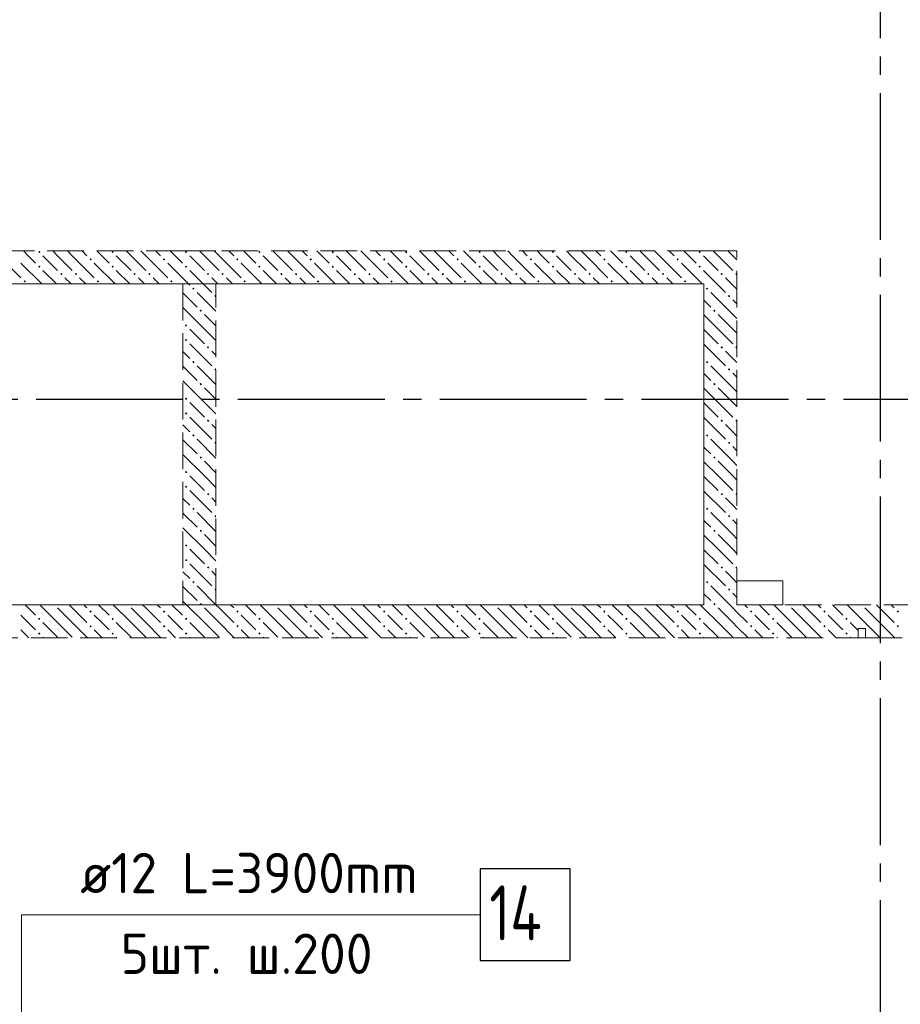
# Model space of a CAD drawing. Header units: millimetres. Extents: x 0 to 43617, y 0 to 59400.
# Tile 32 of 36: x 17134 to 21934, y 42952 to 48320. Entities that reach past the tile are written whole.
import ezdxf

# ---------------------------------------------------------------- set-up
doc = ezdxf.new("R2010")
doc.units = ezdxf.units.MM
doc.linetypes.add('______2', pattern=[270, 200, -70])
doc.linetypes.add('______5', pattern=[1100, 800, -100, 100, -100])
for name, color, linetype, lineweight in [('ДОП Верх по У', 7, 'Continuous', 25), ('Оси', 40, '______5', 18), ('Позиционная метка номер позиции', 7, 'Continuous', 13)]:
    doc.layers.add(name, color=color, linetype=linetype, lineweight=lineweight)
doc.layers.add('ЖБ Перекрытие верхний уровень', color=7, linetype='Continuous', lineweight=25, true_color=0xe0e0ff)
doc.layers.add('ЖБ Стена верхний уровень', color=7, linetype='Continuous', lineweight=25, true_color=0x006e00)
doc.styles.add('ISOCPEUR', font='txt')

msp = doc.modelspace()

# ---------------------------------------------------------------- hatches: boundary and pattern name
at = {"layer": 'ЖБ Стена верхний уровень', "linetype": 'Continuous', "lineweight": 18, "transparency": 33554687}
for points in [[(17234.5, 47053.1), (17240.9, 47059.6), (17247.4, 47053.1), (17240.9, 47046.6)], [(17634.5, 47053.1), (17640.9, 47059.6), (17647.4, 47053.1), (17640.9, 47046.6)], [(18034.5, 47053.1), (18040.9, 47059.6), (18047.4, 47053.1), (18040.9, 47046.6)], [(18434.5, 47053.1), (18440.9, 47059.6), (18447.4, 47053.1), (18440.9, 47046.6)], [(18834.5, 47053.1), (18840.9, 47059.6), (18847.4, 47053.1), (18840.9, 47046.6)], [(19234.5, 47053.1), (19240.9, 47059.6), (19247.4, 47053.1), (19240.9, 47046.6)], [(19634.5, 47053.1), (19640.9, 47059.6), (19647.4, 47053.1), (19640.9, 47046.6)], [(20034.5, 47053.1), (20040.9, 47059.6), (20047.4, 47053.1), (20040.9, 47046.6)], [(20434.5, 47053.1), (20440.9, 47059.6), (20447.4, 47053.1), (20440.9, 47046.6)], [(20834.5, 47053.1), (20840.9, 47059.6), (20847.4, 47053.1), (20840.9, 47046.6)], [(17234.5, 46973.1), (17240.9, 46979.6), (17247.4, 46973.1), (17240.9, 46966.6)], [(17514.5, 47013.1), (17521, 47019.6), (17527.5, 47013.1), (17521, 47006.6)], [(17634.5, 46973.1), (17640.9, 46979.6), (17647.4, 46973.1), (17640.9, 46966.6)], [(17914.5, 47013.1), (17921, 47019.6), (17927.5, 47013.1), (17921, 47006.6)], [(18034.5, 46973.1), (18040.9, 46979.6), (18047.4, 46973.1), (18040.9, 46966.6)], [(18314.5, 47013.1), (18321, 47019.6), (18327.5, 47013.1), (18321, 47006.6)], [(18434.5, 46973.1), (18440.9, 46979.6), (18447.4, 46973.1), (18440.9, 46966.6)], [(18714.5, 47013.1), (18721, 47019.6), (18727.4, 47013.1), (18721, 47006.6)], [(18834.5, 46973.1), (18840.9, 46979.6), (18847.4, 46973.1), (18840.9, 46966.6)], [(19114.5, 47013.1), (19121, 47019.6), (19127.4, 47013.1), (19121, 47006.6)], [(19234.5, 46973.1), (19240.9, 46979.6), (19247.4, 46973.1), (19240.9, 46966.6)], [(19514.5, 47013.1), (19521, 47019.6), (19527.4, 47013.1), (19521, 47006.6)], [(19634.5, 46973.1), (19640.9, 46979.6), (19647.4, 46973.1), (19640.9, 46966.6)], [(19914.5, 47013.1), (19921, 47019.6), (19927.4, 47013.1), (19921, 47006.6)], [(20034.5, 46973.1), (20040.9, 46979.6), (20047.4, 46973.1), (20040.9, 46966.6)], [(20314.5, 47013.1), (20321, 47019.6), (20327.4, 47013.1), (20321, 47006.6)], [(20434.5, 46973.1), (20440.9, 46979.6), (20447.4, 46973.1), (20440.9, 46966.6)], [(20714.5, 47013.1), (20721, 47019.6), (20727.4, 47013.1), (20721, 47006.6)], [(20834.5, 46973.1), (20840.9, 46979.6), (20847.4, 46973.1), (20840.9, 46966.6)], [(17354.4, 46933.1), (17360.9, 46939.6), (17367.4, 46933.1), (17360.9, 46926.6)], [(17434.5, 46933.1), (17440.9, 46939.6), (17447.4, 46933.1), (17440.9, 46926.6)], [(17754.4, 46933.1), (17760.9, 46939.6), (17767.4, 46933.1), (17760.9, 46926.6)], [(17834.5, 46933.1), (17840.9, 46939.6), (17847.4, 46933.1), (17840.9, 46926.6)], [(18154.4, 46933.1), (18160.9, 46939.6), (18167.4, 46933.1), (18160.9, 46926.6)], [(18234.5, 46933.1), (18240.9, 46939.6), (18247.4, 46933.1), (18240.9, 46926.6)], [(18554.4, 46933.1), (18560.9, 46939.6), (18567.4, 46933.1), (18560.9, 46926.6)], [(18634.5, 46933.1), (18640.9, 46939.6), (18647.4, 46933.1), (18640.9, 46926.6)], [(18954.4, 46933.1), (18960.9, 46939.6), (18967.4, 46933.1), (18960.9, 46926.6)], [(19034.5, 46933.1), (19040.9, 46939.6), (19047.4, 46933.1), (19040.9, 46926.6)], [(19354.4, 46933.1), (19360.9, 46939.6), (19367.4, 46933.1), (19360.9, 46926.6)], [(19434.5, 46933.1), (19440.9, 46939.6), (19447.4, 46933.1), (19440.9, 46926.6)], [(19754.4, 46933.1), (19760.9, 46939.6), (19767.4, 46933.1), (19760.9, 46926.6)], [(19834.5, 46933.1), (19840.9, 46939.6), (19847.4, 46933.1), (19840.9, 46926.6)], [(20154.4, 46933.1), (20160.9, 46939.6), (20167.4, 46933.1), (20160.9, 46926.6)], [(20234.5, 46933.1), (20240.9, 46939.6), (20247.4, 46933.1), (20240.9, 46926.6)], [(20554.4, 46933.1), (20560.9, 46939.6), (20567.4, 46933.1), (20560.9, 46926.6)], [(20634.5, 46933.1), (20640.9, 46939.6), (20647.4, 46933.1), (20640.9, 46926.6)], [(20954.4, 46933.1), (20960.9, 46939.6), (20967.4, 46933.1), (20960.9, 46926.6)], [(21034.5, 46933.1), (21040.9, 46939.6), (21044, 46936.6), (21044, 46929.7), (21040.9, 46926.6)], [(17154.4, 46893.1), (17160.9, 46899.6), (17167.4, 46893.1), (17160.9, 46886.6)], [(17554.4, 46893.1), (17560.9, 46899.6), (17567.4, 46893.1), (17560.9, 46886.6)], [(17954.4, 46893.1), (17960.9, 46899.6), (17967.4, 46893.1), (17960.9, 46886.6)], [(18354.4, 46893.1), (18360.9, 46899.6), (18367.4, 46893.1), (18360.9, 46886.6)], [(18754.4, 46893.1), (18760.9, 46899.6), (18767.4, 46893.1), (18760.9, 46886.6)], [(19154.4, 46893.1), (19160.9, 46899.6), (19167.4, 46893.1), (19160.9, 46886.6)], [(19554.4, 46893.1), (19560.9, 46899.6), (19567.4, 46893.1), (19560.9, 46886.6)], [(19954.4, 46893.1), (19960.9, 46899.6), (19967.4, 46893.1), (19960.9, 46886.6)], [(20354.4, 46893.1), (20360.9, 46899.6), (20367.4, 46893.1), (20360.9, 46886.6)], [(20754.4, 46893.1), (20760.9, 46899.6), (20767.4, 46893.1), (20760.9, 46886.6)], [(18074.5, 46853.1), (18081, 46859.6), (18087.5, 46853.1), (18081, 46846.6)], [(18194.5, 46813.1), (18201, 46819.6), (18204, 46816.6), (18204, 46809.7), (18201, 46806.6)], [(20874.5, 46853.1), (20881, 46859.6), (20887.5, 46853.1), (20881, 46846.6)], [(20994.5, 46813.1), (21001, 46819.6), (21007.5, 46813.1), (21001, 46806.6)], [(18114.5, 46733.1), (18121, 46739.6), (18127.5, 46733.1), (18121, 46726.6)], [(20914.5, 46733.1), (20921, 46739.6), (20927.4, 46733.1), (20921, 46726.6)], [(18034.5, 46653.1), (18040.9, 46659.6), (18047.4, 46653.1), (18040.9, 46646.6)], [(18034.5, 46573.1), (18040.9, 46579.6), (18047.4, 46573.1), (18040.9, 46566.6)], [(18154.4, 46533.1), (18160.9, 46539.6), (18167.4, 46533.1), (18160.9, 46526.6)], [(20954.4, 46533.1), (20960.9, 46539.6), (20967.4, 46533.1), (20960.9, 46526.6)], [(21034.5, 46533.1), (21040.9, 46539.6), (21044, 46536.6), (21044, 46529.7), (21040.9, 46526.6)], [(18074.5, 46453.1), (18081, 46459.6), (18087.5, 46453.1), (18081, 46446.6)], [(20874.5, 46453.1), (20881, 46459.6), (20887.5, 46453.1), (20881, 46446.6)], [(18194.5, 46413.1), (18201, 46419.6), (18204, 46416.6), (18204, 46409.7), (18201, 46406.6)], [(20994.5, 46413.1), (21001, 46419.6), (21007.5, 46413.1), (21001, 46406.6)], [(18114.5, 46333.1), (18121, 46339.6), (18127.5, 46333.1), (18121, 46326.6)], [(20914.5, 46333.1), (20921, 46339.6), (20927.4, 46333.1), (20921, 46326.6)], [(18034.5, 46253.1), (18040.9, 46259.6), (18047.4, 46253.1), (18040.9, 46246.6)], [(18034.5, 46173.1), (18040.9, 46179.6), (18047.4, 46173.1), (18040.9, 46166.6)], [(18154.4, 46133.1), (18160.9, 46139.6), (18167.4, 46133.1), (18160.9, 46126.6)], [(20954.4, 46133.1), (20960.9, 46139.6), (20967.4, 46133.1), (20960.9, 46126.6)], [(21034.5, 46133.1), (21040.9, 46139.6), (21044, 46136.6), (21044, 46129.7), (21040.9, 46126.6)], [(18074.5, 46053.1), (18081, 46059.6), (18087.5, 46053.1), (18081, 46046.6)], [(18194.5, 46013.1), (18201, 46019.6), (18204, 46016.6), (18204, 46009.7), (18201, 46006.6)], [(20874.5, 46053.1), (20881, 46059.6), (20887.5, 46053.1), (20881, 46046.6)], [(20994.5, 46013.1), (21001, 46019.6), (21007.5, 46013.1), (21001, 46006.6)], [(18114.5, 45933.1), (18121, 45939.6), (18127.5, 45933.1), (18121, 45926.6)], [(20914.5, 45933.1), (20921, 45939.6), (20927.4, 45933.1), (20921, 45926.6)], [(18034.5, 45853.1), (18040.9, 45859.6), (18047.4, 45853.1), (18040.9, 45846.6)], [(18034.5, 45773.1), (18040.9, 45779.6), (18047.4, 45773.1), (18040.9, 45766.6)], [(18154.4, 45733.1), (18160.9, 45739.6), (18167.4, 45733.1), (18160.9, 45726.6)], [(20954.4, 45733.1), (20960.9, 45739.6), (20967.4, 45733.1), (20960.9, 45726.6)], [(21034.5, 45733.1), (21040.9, 45739.6), (21044, 45736.6), (21044, 45729.7), (21040.9, 45726.6)], [(18074.5, 45653.1), (18081, 45659.6), (18087.5, 45653.1), (18081, 45646.6)], [(20874.5, 45653.1), (20881, 45659.6), (20887.5, 45653.1), (20881, 45646.6)], [(18194.5, 45613.1), (18201, 45619.6), (18204, 45616.6), (18204, 45609.7), (18201, 45606.6)], [(20994.5, 45613.1), (21001, 45619.6), (21007.5, 45613.1), (21001, 45606.6)], [(18114.5, 45533.1), (18121, 45539.6), (18127.5, 45533.1), (18121, 45526.6)], [(20914.5, 45533.1), (20921, 45539.6), (20927.4, 45533.1), (20921, 45526.6)], [(18034.5, 45453.1), (18040.9, 45459.6), (18047.4, 45453.1), (18040.9, 45446.6)], [(18034.5, 45373.1), (18040.9, 45379.6), (18047.4, 45373.1), (18040.9, 45366.6)], [(18154.4, 45333.1), (18160.9, 45339.6), (18167.4, 45333.1), (18160.9, 45326.6)], [(20954.4, 45333.1), (20960.9, 45339.6), (20967.4, 45333.1), (20960.9, 45326.6)], [(21034.5, 45333.1), (21040.9, 45339.6), (21044, 45336.6), (21044, 45329.7), (21040.9, 45326.6)], [(18074.5, 45253.1), (18081, 45259.6), (18087.5, 45253.1), (18081, 45246.6)], [(20874.5, 45253.1), (20881, 45259.6), (20887.5, 45253.1), (20881, 45246.6)], [(18194.5, 45213.1), (18201, 45219.6), (18204, 45216.6), (18204, 45209.7), (18201, 45206.6)], [(20994.5, 45213.1), (21001, 45219.6), (21007.5, 45213.1), (21001, 45206.6)], [(17324.3, 45130), (17321, 45126.6), (17317.6, 45130)], [(17514.5, 45093.1), (17521, 45099.6), (17527.5, 45093.1), (17521, 45086.6)], [(17724.3, 45130), (17721, 45126.6), (17717.6, 45130)], [(17914.5, 45093.1), (17921, 45099.6), (17927.5, 45093.1), (17921, 45086.6)], [(18114.5, 45133.1), (18121, 45139.6), (18127.5, 45133.1), (18124.3, 45130), (18117.6, 45130)], [(18124.3, 45130), (18121, 45126.6), (18117.6, 45130)], [(18314.5, 45093.1), (18321, 45099.6), (18327.5, 45093.1), (18321, 45086.6)], [(18524.3, 45130), (18521, 45126.6), (18517.6, 45130)], [(18714.5, 45093.1), (18721, 45099.6), (18727.4, 45093.1), (18721, 45086.6)], [(18924.3, 45130), (18921, 45126.6), (18917.6, 45130)], [(19114.5, 45093.1), (19121, 45099.6), (19127.4, 45093.1), (19121, 45086.6)], [(19324.3, 45130), (19321, 45126.6), (19317.6, 45130)], [(19514.5, 45093.1), (19521, 45099.6), (19527.4, 45093.1), (19521, 45086.6)], [(19724.3, 45130), (19721, 45126.6), (19717.6, 45130)], [(19914.5, 45093.1), (19921, 45099.6), (19927.4, 45093.1), (19921, 45086.6)], [(20124.3, 45130), (20121, 45126.6), (20117.6, 45130)], [(20314.5, 45093.1), (20321, 45099.6), (20327.4, 45093.1), (20321, 45086.6)], [(20524.3, 45130), (20521, 45126.6), (20517.6, 45130)], [(20714.5, 45093.1), (20721, 45099.6), (20727.4, 45093.1), (20721, 45086.6)], [(20914.5, 45133.1), (20921, 45139.6), (20927.4, 45133.1), (20921, 45126.6)], [(21114.5, 45093.1), (21121, 45099.6), (21127.4, 45093.1), (21121, 45086.6)], [(21324.3, 45130), (21321, 45126.6), (21317.6, 45130)], [(21514.5, 45093.1), (21521, 45099.6), (21527.4, 45093.1), (21521, 45086.6)], [(21724.3, 45130), (21721, 45126.6), (21717.6, 45130)], [(21914.5, 45093.1), (21921, 45099.6), (21927.4, 45093.1), (21921, 45086.6)], [(17234.5, 45053.1), (17240.9, 45059.6), (17247.4, 45053.1), (17240.9, 45046.6)], [(17634.5, 45053.1), (17640.9, 45059.6), (17647.4, 45053.1), (17640.9, 45046.6)], [(18034.5, 45053.1), (18040.9, 45059.6), (18047.4, 45053.1), (18040.9, 45046.6)], [(18434.5, 45053.1), (18440.9, 45059.6), (18447.4, 45053.1), (18440.9, 45046.6)], [(18834.5, 45053.1), (18840.9, 45059.6), (18847.4, 45053.1), (18840.9, 45046.6)], [(19234.5, 45053.1), (19240.9, 45059.6), (19247.4, 45053.1), (19240.9, 45046.6)], [(19634.5, 45053.1), (19640.9, 45059.6), (19647.4, 45053.1), (19640.9, 45046.6)], [(20034.5, 45053.1), (20040.9, 45059.6), (20047.4, 45053.1), (20040.9, 45046.6)], [(20434.5, 45053.1), (20440.9, 45059.6), (20447.4, 45053.1), (20440.9, 45046.6)], [(20834.5, 45053.1), (20840.9, 45059.6), (20847.4, 45053.1), (20840.9, 45046.6)], [(21234.5, 45053.1), (21240.9, 45059.6), (21247.4, 45053.1), (21240.9, 45046.6)], [(21634.5, 45053.1), (21640.9, 45059.6), (21647.4, 45053.1), (21640.9, 45046.6)], [(17514.5, 45013.1), (17521, 45019.6), (17527.5, 45013.1), (17521, 45006.6)], [(17914.5, 45013.1), (17921, 45019.6), (17927.5, 45013.1), (17921, 45006.6)], [(18314.5, 45013.1), (18321, 45019.6), (18327.5, 45013.1), (18321, 45006.6)], [(18714.5, 45013.1), (18721, 45019.6), (18727.4, 45013.1), (18721, 45006.6)], [(19114.5, 45013.1), (19121, 45019.6), (19127.4, 45013.1), (19121, 45006.6)], [(19514.5, 45013.1), (19521, 45019.6), (19527.4, 45013.1), (19521, 45006.6)], [(19914.5, 45013.1), (19921, 45019.6), (19927.4, 45013.1), (19921, 45006.6)], [(20314.5, 45013.1), (20321, 45019.6), (20327.4, 45013.1), (20321, 45006.6)], [(20714.5, 45013.1), (20721, 45019.6), (20727.4, 45013.1), (20721, 45006.6)], [(21114.5, 45013.1), (21121, 45019.6), (21127.4, 45013.1), (21121, 45006.6)], [(21514.5, 45013.1), (21521, 45019.6), (21527.4, 45013.1), (21521, 45006.6)], [(21914.5, 45013.1), (21921, 45019.6), (21927.4, 45013.1), (21921, 45006.6)], [(17234.5, 44973.1), (17240.9, 44979.6), (17247.4, 44973.1), (17240.9, 44966.6)], [(17634.5, 44973.1), (17640.9, 44979.6), (17647.4, 44973.1), (17640.9, 44966.6)], [(18034.5, 44973.1), (18040.9, 44979.6), (18047.4, 44973.1), (18040.9, 44966.6)], [(18434.5, 44973.1), (18440.9, 44979.6), (18447.4, 44973.1), (18440.9, 44966.6)], [(18834.5, 44973.1), (18840.9, 44979.6), (18847.4, 44973.1), (18840.9, 44966.6)], [(19234.5, 44973.1), (19240.9, 44979.6), (19247.4, 44973.1), (19240.9, 44966.6)], [(19634.5, 44973.1), (19640.9, 44979.6), (19647.4, 44973.1), (19640.9, 44966.6)], [(20034.5, 44973.1), (20040.9, 44979.6), (20047.4, 44973.1), (20040.9, 44966.6)], [(20434.5, 44973.1), (20440.9, 44979.6), (20447.4, 44973.1), (20440.9, 44966.6)], [(20834.5, 44973.1), (20840.9, 44979.6), (20847.4, 44973.1), (20840.9, 44966.6)], [(21234.5, 44973.1), (21240.9, 44979.6), (21247.4, 44973.1), (21240.9, 44966.6)], [(21634.5, 44973.1), (21640.9, 44979.6), (21647.4, 44973.1), (21640.9, 44966.6)]]:
    msp.add_hatch(color=7, dxfattribs=at).paths.add_polyline_path(points, flags=16)

# ---------------------------------------------------------------- linework, layer by layer
at = {"layer": 'ДОП Верх по У', "color": 7, "linetype": 'Continuous', "lineweight": 13, "transparency": 33554687}
msp.add_line((17444, 43440), (19530, 43440), dxfattribs=at)
at = {"layer": 'ДОП Верх по У', "color": 7, "linetype": 'Continuous', "lineweight": 25, "transparency": 33554687}
msp.add_lwpolyline([(19644, 43190), (20134, 43190), (20134, 43690), (19644, 43690), (19644, 43190)], dxfattribs=at)
at = {"layer": 'ЖБ Перекрытие верхний уровень', "color": 7, "linetype": 'Continuous', "lineweight": 18, "transparency": 33554687}
for p, q in [((20864, 46880), (16424, 46880)), ((20864, 45130), (20864, 46880)), ((21294, 45260), (21044, 45260)), ((21044, 45260), (21044, 45130)), ((21294, 45130), (21294, 45260)), ((16424, 45130), (20864, 45130)), ((21044, 45130), (21294, 45130)), ((21744, 45000), (21704, 45000)), ((21704, 45000), (21704, 44950)), ((21744, 44950), (21744, 45000)), ((21704, 44950), (21744, 44950))]:
    msp.add_line(p, q, dxfattribs=at)
at = {"layer": 'ЖБ Стена верхний уровень', "color": 251, "linetype": '______2', "lineweight": 13, "true_color": 0x656565, "transparency": 33554687}
for p, q in [((18024, 47060), (16424, 47060)), ((18204, 47060), (18024, 47060)), ((20864, 47060), (18204, 47060)), ((21044, 47060), (20864, 47060)), ((21044, 45130), (21044, 47060)), ((16424, 46880), (18024, 46880)), ((18024, 46880), (18024, 45130)), ((18204, 45130), (18204, 46880)), ((18204, 46880), (20864, 46880)), ((20864, 46880), (20864, 45130)), ((18024, 45130), (16424, 45130)), ((20864, 45130), (18204, 45130)), ((23664, 45130), (21044, 45130)), ((21744, 45000), (21704, 45000)), ((21704, 45000), (21704, 44950)), ((21744, 44950), (21744, 45000)), ((16924, 44950), (18024, 44950)), ((18024, 44950), (20864, 44950)), ((20864, 44950), (21044, 44950)), ((21044, 44950), (21704, 44950)), ((21744, 44950), (23664, 44950))]:
    msp.add_line(p, q, dxfattribs=at)
at = {"layer": 'ЖБ Стена верхний уровень', "color": 9, "linetype": 'Continuous', "lineweight": 18, "true_color": 0xc7c7c7, "transparency": 33554687}
for p, q in [((17021, 47033.1), (17140.9, 46913.1)), ((17181, 47033.1), (17154.1, 47060)), ((17221, 46993.1), (17181, 47033.1)), ((17260.9, 47033.1), (17340.9, 46953.1)), ((17340.9, 47033.1), (17314.1, 47060)), ((17340.9, 47033.1), (17421, 46953.1)), ((17394.1, 47060), (17421, 47033.1)), ((17421, 47033.1), (17540.9, 46913.1)), ((17474.1, 47060), (17501, 47033.1)), ((17581, 47033.1), (17554.1, 47060)), ((17621, 46993.1), (17581, 47033.1)), ((17660.9, 47033.1), (17740.9, 46953.1)), ((17740.9, 47033.1), (17714.1, 47060)), ((17740.9, 47033.1), (17821, 46953.1)), ((17794.1, 47060), (17821, 47033.1)), ((17821, 47033.1), (17940.9, 46913.1)), ((17874.1, 47060), (17901, 47033.1)), ((17981, 47033.1), (17954.1, 47060)), ((18021, 46993.1), (17981, 47033.1)), ((18060.9, 47033.1), (18140.9, 46953.1)), ((18140.9, 47033.1), (18114.1, 47060)), ((18140.9, 47033.1), (18204, 46970.1)), ((18194.1, 47060), (18204, 47050.1)), ((18204, 47050.1), (18221, 47033.1)), ((18221, 47033.1), (18340.9, 46913.1)), ((18274.1, 47060), (18301, 47033.1)), ((18381, 47033.1), (18354.1, 47060)), ((18421, 46993.1), (18381, 47033.1)), ((18460.9, 47033.1), (18540.9, 46953.1)), ((18540.9, 47033.1), (18514.1, 47060)), ((18540.9, 47033.1), (18621, 46953.1)), ((18594.1, 47060), (18621, 47033.1)), ((18621, 47033.1), (18740.9, 46913.1)), ((18674.1, 47060), (18701, 47033.1)), ((18781, 47033.1), (18754.1, 47060)), ((18821, 46993.1), (18781, 47033.1)), ((18860.9, 47033.1), (18940.9, 46953.1)), ((18940.9, 47033.1), (18914.1, 47060)), ((18940.9, 47033.1), (19021, 46953.1)), ((18994.1, 47060), (19021, 47033.1)), ((19021, 47033.1), (19140.9, 46913.1)), ((19074.1, 47060), (19101, 47033.1)), ((19181, 47033.1), (19154.1, 47060)), ((19221, 46993.1), (19181, 47033.1)), ((19260.9, 47033.1), (19340.9, 46953.1)), ((19340.9, 47033.1), (19314.1, 47060)), ((19340.9, 47033.1), (19421, 46953.1)), ((19394.1, 47060), (19421, 47033.1)), ((19421, 47033.1), (19540.9, 46913.1)), ((19474.1, 47060), (19501, 47033.1)), ((19581, 47033.1), (19554.1, 47060)), ((19621, 46993.1), (19581, 47033.1)), ((19660.9, 47033.1), (19740.9, 46953.1)), ((19740.9, 47033.1), (19714.1, 47060)), ((19740.9, 47033.1), (19821, 46953.1)), ((19794.1, 47060), (19821, 47033.1)), ((19821, 47033.1), (19940.9, 46913.1)), ((19874.1, 47060), (19901, 47033.1)), ((19981, 47033.1), (19954.1, 47060)), ((20021, 46993.1), (19981, 47033.1)), ((20060.9, 47033.1), (20140.9, 46953.1)), ((20140.9, 47033.1), (20114.1, 47060)), ((20140.9, 47033.1), (20221, 46953.1)), ((20194.1, 47060), (20221, 47033.1)), ((20221, 47033.1), (20340.9, 46913.1)), ((20274.1, 47060), (20301, 47033.1)), ((20381, 47033.1), (20354.1, 47060)), ((20421, 46993.1), (20381, 47033.1)), ((20460.9, 47033.1), (20540.9, 46953.1)), ((20540.9, 47033.1), (20514.1, 47060)), ((20540.9, 47033.1), (20621, 46953.1)), ((20594.1, 47060), (20621, 47033.1)), ((20621, 47033.1), (20740.9, 46913.1)), ((20674.1, 47060), (20701, 47033.1)), ((20781, 47033.1), (20754.1, 47060)), ((20821, 46993.1), (20781, 47033.1)), ((20860.9, 47033.1), (20864, 47030.1)), ((20864, 47030.1), (20940.9, 46953.1)), ((20940.9, 47033.1), (20914.1, 47060)), ((20940.9, 47033.1), (21021, 46953.1)), ((20994.1, 47060), (21021, 47033.1)), ((21021, 47033.1), (21044, 47010.1)), ((17140.9, 46993.1), (17254.1, 46880)), ((17540.9, 46993.1), (17654.1, 46880)), ((17940.9, 46993.1), (18024, 46910.1)), ((18340.9, 46993.1), (18454.1, 46880)), ((18740.9, 46993.1), (18854.1, 46880)), ((19140.9, 46993.1), (19254.1, 46880)), ((19540.9, 46993.1), (19654.1, 46880)), ((19940.9, 46993.1), (20054.1, 46880)), ((20340.9, 46993.1), (20454.1, 46880)), ((20740.9, 46993.1), (20854.1, 46880)), ((17260.9, 46953.1), (17334.1, 46880)), ((17660.9, 46953.1), (17734.1, 46880)), ((18060.9, 46953.1), (18181, 46833.1)), ((18204, 46970.1), (18221, 46953.1)), ((18460.9, 46953.1), (18534.1, 46880)), ((18860.9, 46953.1), (18934.1, 46880)), ((19260.9, 46953.1), (19334.1, 46880)), ((19660.9, 46953.1), (19734.1, 46880)), ((20060.9, 46953.1), (20134.1, 46880)), ((20460.9, 46953.1), (20534.1, 46880)), ((20860.9, 46953.1), (20864, 46950.1)), ((20864, 46950.1), (20981, 46833.1)), ((17414.1, 46880), (17381, 46913.1)), ((17460.9, 46913.1), (17494.1, 46880)), ((17814.1, 46880), (17781, 46913.1)), ((17860.9, 46913.1), (17894.1, 46880)), ((18024, 46910.1), (18060.9, 46873.1)), ((18204, 46890.1), (18181, 46913.1)), ((18214.1, 46880), (18204, 46890.1)), ((18260.9, 46913.1), (18294.1, 46880)), ((18614.1, 46880), (18581, 46913.1)), ((18660.9, 46913.1), (18694.1, 46880)), ((19014.1, 46880), (18981, 46913.1)), ((19060.9, 46913.1), (19094.1, 46880)), ((19414.1, 46880), (19381, 46913.1)), ((19460.9, 46913.1), (19494.1, 46880)), ((19814.1, 46880), (19781, 46913.1)), ((19860.9, 46913.1), (19894.1, 46880)), ((20214.1, 46880), (20181, 46913.1)), ((20260.9, 46913.1), (20294.1, 46880)), ((20614.1, 46880), (20581, 46913.1)), ((20660.9, 46913.1), (20694.1, 46880)), ((21021, 46873.1), (20981, 46913.1)), ((21044, 46850.1), (21021, 46873.1)), ((18024, 46830.1), (18101, 46753.1)), ((18204, 46730.1), (18101, 46833.1)), ((21021, 46713.1), (20901, 46833.1)), ((20864, 46790.1), (20901, 46753.1)), ((21021, 46793.1), (21044, 46770.1)), ((18140.9, 46633.1), (18024, 46750.1)), ((18140.9, 46713.1), (18204, 46650.1)), ((20940.9, 46633.1), (20864, 46710.1)), ((20940.9, 46713.1), (21021, 46633.1)), ((21021, 46713.1), (21044, 46690.1)), ((18060.9, 46633.1), (18140.9, 46553.1)), ((18140.9, 46633.1), (18204, 46570.1)), ((20864, 46630.1), (20940.9, 46553.1)), ((20940.9, 46633.1), (21021, 46553.1)), ((21021, 46633.1), (21044, 46610.1)), ((18060.9, 46553.1), (18181, 46433.1)), ((20864, 46550.1), (20981, 46433.1)), ((18024, 46510.1), (18060.9, 46473.1)), ((18204, 46490.1), (18181, 46513.1)), ((21021, 46473.1), (20981, 46513.1)), ((21044, 46450.1), (21021, 46473.1)), ((18024, 46430.1), (18101, 46353.1)), ((18204, 46330.1), (18101, 46433.1)), ((20864, 46390.1), (20901, 46353.1)), ((21021, 46313.1), (20901, 46433.1)), ((21021, 46393.1), (21044, 46370.1)), ((18140.9, 46233.1), (18024, 46350.1)), ((18140.9, 46313.1), (18204, 46250.1)), ((20940.9, 46233.1), (20864, 46310.1)), ((20940.9, 46313.1), (21021, 46233.1)), ((21021, 46313.1), (21044, 46290.1)), ((18060.9, 46233.1), (18140.9, 46153.1)), ((18140.9, 46233.1), (18204, 46170.1)), ((20864, 46230.1), (20940.9, 46153.1)), ((20940.9, 46233.1), (21021, 46153.1)), ((21021, 46233.1), (21044, 46210.1)), ((18060.9, 46153.1), (18181, 46033.1)), ((20864, 46150.1), (20981, 46033.1)), ((18024, 46110.1), (18060.9, 46073.1)), ((18204, 46090.1), (18181, 46113.1)), ((21021, 46073.1), (20981, 46113.1)), ((21044, 46050.1), (21021, 46073.1)), ((18024, 46030.1), (18101, 45953.1)), ((18204, 45930.1), (18101, 46033.1)), ((21021, 45913.1), (20901, 46033.1)), ((20864, 45990.1), (20901, 45953.1)), ((21021, 45993.1), (21044, 45970.1)), ((18140.9, 45833.1), (18024, 45950.1)), ((18140.9, 45913.1), (18204, 45850.1)), ((20940.9, 45833.1), (20864, 45910.1)), ((20940.9, 45913.1), (21021, 45833.1)), ((21021, 45913.1), (21044, 45890.1)), ((18060.9, 45833.1), (18140.9, 45753.1)), ((18140.9, 45833.1), (18204, 45770.1)), ((20864, 45830.1), (20940.9, 45753.1)), ((20940.9, 45833.1), (21021, 45753.1)), ((21021, 45833.1), (21044, 45810.1)), ((18060.9, 45753.1), (18181, 45633.1)), ((20864, 45750.1), (20981, 45633.1)), ((18024, 45710.1), (18060.9, 45673.1)), ((18204, 45690.1), (18181, 45713.1)), ((21021, 45673.1), (20981, 45713.1)), ((18204, 45530.1), (18101, 45633.1)), ((21021, 45513.1), (20901, 45633.1)), ((21044, 45650.1), (21021, 45673.1)), ((18024, 45630.1), (18101, 45553.1)), ((20864, 45590.1), (20901, 45553.1)), ((21021, 45593.1), (21044, 45570.1)), ((18140.9, 45433.1), (18024, 45550.1)), ((18140.9, 45513.1), (18204, 45450.1)), ((20940.9, 45433.1), (20864, 45510.1)), ((20940.9, 45513.1), (21021, 45433.1)), ((21021, 45513.1), (21044, 45490.1)), ((18060.9, 45433.1), (18140.9, 45353.1)), ((18140.9, 45433.1), (18204, 45370.1)), ((20864, 45430.1), (20940.9, 45353.1)), ((20940.9, 45433.1), (21021, 45353.1)), ((21021, 45433.1), (21044, 45410.1)), ((18024, 45310.1), (18060.9, 45273.1)), ((18060.9, 45353.1), (18181, 45233.1)), ((18204, 45290.1), (18181, 45313.1)), ((20864, 45350.1), (20981, 45233.1)), ((21021, 45273.1), (20981, 45313.1)), ((21044, 45250.1), (21021, 45273.1)), ((18024, 45230.1), (18101, 45153.1)), ((18204, 45130.1), (18101, 45233.1)), ((21021, 45113.1), (20901, 45233.1)), ((18044.1, 45130), (18024, 45150.1)), ((20864, 45190.1), (20901, 45153.1)), ((21021, 45193.1), (21044, 45170.1)), ((17164.1, 45130), (17221, 45073.1)), ((17340.9, 45033.1), (17244.1, 45130)), ((17340.9, 45113.1), (17421, 45033.1)), ((17421, 45113.1), (17404.1, 45130)), ((17421, 45113.1), (17501, 45033.1)), ((17484.1, 45130), (17501, 45113.1)), ((17564.1, 45130), (17621, 45073.1)), ((17740.9, 45033.1), (17644.1, 45130)), ((17740.9, 45113.1), (17821, 45033.1)), ((17821, 45113.1), (17804.1, 45130)), ((17821, 45113.1), (17901, 45033.1)), ((17884.1, 45130), (17901, 45113.1)), ((17964.1, 45130), (18021, 45073.1)), ((18140.9, 45033.1), (18044.1, 45130)), ((18140.9, 45113.1), (18221, 45033.1)), ((18221, 45113.1), (18204.1, 45130)), ((18221, 45113.1), (18301, 45033.1)), ((18284.1, 45130), (18301, 45113.1)), ((18364.1, 45130), (18421, 45073.1)), ((18540.9, 45033.1), (18444.1, 45130)), ((18540.9, 45113.1), (18621, 45033.1)), ((18621, 45113.1), (18604.1, 45130)), ((18621, 45113.1), (18701, 45033.1)), ((18684.1, 45130), (18701, 45113.1)), ((18764.1, 45130), (18821, 45073.1)), ((18940.9, 45033.1), (18844.1, 45130)), ((18940.9, 45113.1), (19021, 45033.1)), ((19021, 45113.1), (19004.1, 45130)), ((19021, 45113.1), (19101, 45033.1)), ((19084.1, 45130), (19101, 45113.1)), ((19164.1, 45130), (19221, 45073.1)), ((19340.9, 45033.1), (19244.1, 45130)), ((19340.9, 45113.1), (19421, 45033.1)), ((19421, 45113.1), (19404.1, 45130)), ((19421, 45113.1), (19501, 45033.1)), ((19484.1, 45130), (19501, 45113.1)), ((19564.1, 45130), (19621, 45073.1)), ((19740.9, 45033.1), (19644.1, 45130)), ((19740.9, 45113.1), (19821, 45033.1)), ((19821, 45113.1), (19804.1, 45130)), ((19821, 45113.1), (19901, 45033.1)), ((19884.1, 45130), (19901, 45113.1)), ((19964.1, 45130), (20021, 45073.1)), ((20140.9, 45033.1), (20044.1, 45130)), ((20140.9, 45113.1), (20221, 45033.1)), ((20221, 45113.1), (20204.1, 45130)), ((20221, 45113.1), (20301, 45033.1)), ((20284.1, 45130), (20301, 45113.1)), ((20364.1, 45130), (20421, 45073.1)), ((20540.9, 45033.1), (20444.1, 45130)), ((20540.9, 45113.1), (20621, 45033.1)), ((20621, 45113.1), (20604.1, 45130)), ((20621, 45113.1), (20701, 45033.1)), ((20684.1, 45130), (20701, 45113.1)), ((20764.1, 45130), (20821, 45073.1)), ((20864, 45110.1), (20844.1, 45130)), ((20940.9, 45033.1), (20864, 45110.1)), ((20940.9, 45113.1), (21021, 45033.1)), ((21021, 45113.1), (21044, 45090.1)), ((21084.1, 45130), (21101, 45113.1)), ((21164.1, 45130), (21221, 45073.1)), ((21340.9, 45033.1), (21244.1, 45130)), ((21340.9, 45113.1), (21421, 45033.1)), ((21421, 45113.1), (21404.1, 45130)), ((21421, 45113.1), (21501, 45033.1)), ((21484.1, 45130), (21501, 45113.1)), ((21564.1, 45130), (21621, 45073.1)), ((21740.9, 45033.1), (21644.1, 45130)), ((21740.9, 45113.1), (21821, 45033.1)), ((21821, 45113.1), (21804.1, 45130)), ((21821, 45113.1), (21901, 45033.1)), ((21884.1, 45130), (21901, 45113.1)), ((17181, 45033.1), (17140.9, 45073.1)), ((17581, 45033.1), (17540.9, 45073.1)), ((17981, 45033.1), (17940.9, 45073.1)), ((18381, 45033.1), (18340.9, 45073.1)), ((18781, 45033.1), (18740.9, 45073.1)), ((19181, 45033.1), (19140.9, 45073.1)), ((19581, 45033.1), (19540.9, 45073.1)), ((19981, 45033.1), (19940.9, 45073.1)), ((20381, 45033.1), (20340.9, 45073.1)), ((20781, 45033.1), (20740.9, 45073.1)), ((21044, 45090.1), (21101, 45033.1)), ((21181, 45033.1), (21140.9, 45073.1)), ((21581, 45033.1), (21540.9, 45073.1)), ((17140.9, 44993.1), (17184.1, 44950)), ((17221, 44993.1), (17181, 45033.1)), ((17260.9, 45033.1), (17340.9, 44953.1)), ((17340.9, 45033.1), (17421, 44953.1)), ((17421, 45033.1), (17504.1, 44950)), ((17540.9, 44993.1), (17584.1, 44950)), ((17621, 44993.1), (17581, 45033.1)), ((17660.9, 45033.1), (17740.9, 44953.1)), ((17740.9, 45033.1), (17821, 44953.1)), ((17821, 45033.1), (17904.1, 44950)), ((17940.9, 44993.1), (17984.1, 44950)), ((18021, 44993.1), (17981, 45033.1)), ((18060.9, 45033.1), (18140.9, 44953.1)), ((18140.9, 45033.1), (18221, 44953.1)), ((18221, 45033.1), (18304.1, 44950)), ((18340.9, 44993.1), (18384.1, 44950)), ((18421, 44993.1), (18381, 45033.1)), ((18460.9, 45033.1), (18540.9, 44953.1)), ((18540.9, 45033.1), (18621, 44953.1)), ((18621, 45033.1), (18704.1, 44950)), ((18740.9, 44993.1), (18784.1, 44950)), ((18821, 44993.1), (18781, 45033.1)), ((18860.9, 45033.1), (18940.9, 44953.1)), ((18940.9, 45033.1), (19021, 44953.1)), ((19021, 45033.1), (19104.1, 44950)), ((19140.9, 44993.1), (19184.1, 44950)), ((19221, 44993.1), (19181, 45033.1)), ((19260.9, 45033.1), (19340.9, 44953.1)), ((19340.9, 45033.1), (19421, 44953.1)), ((19421, 45033.1), (19504.1, 44950)), ((19540.9, 44993.1), (19584.1, 44950)), ((19621, 44993.1), (19581, 45033.1)), ((19660.9, 45033.1), (19740.9, 44953.1)), ((19740.9, 45033.1), (19821, 44953.1)), ((19821, 45033.1), (19904.1, 44950)), ((19940.9, 44993.1), (19984.1, 44950)), ((20021, 44993.1), (19981, 45033.1)), ((20060.9, 45033.1), (20140.9, 44953.1)), ((20140.9, 45033.1), (20221, 44953.1)), ((20221, 45033.1), (20304.1, 44950)), ((20340.9, 44993.1), (20384.1, 44950)), ((20421, 44993.1), (20381, 45033.1)), ((20460.9, 45033.1), (20540.9, 44953.1)), ((20540.9, 45033.1), (20621, 44953.1)), ((20621, 45033.1), (20704.1, 44950)), ((20740.9, 44993.1), (20784.1, 44950)), ((20821, 44993.1), (20781, 45033.1)), ((20860.9, 45033.1), (20864, 45030.1)), ((20864, 45030.1), (20940.9, 44953.1)), ((20940.9, 45033.1), (21021, 44953.1)), ((21021, 45033.1), (21044, 45010.1)), ((21044, 45010.1), (21104.1, 44950)), ((21140.9, 44993.1), (21184.1, 44950)), ((21221, 44993.1), (21181, 45033.1)), ((21260.9, 45033.1), (21340.9, 44953.1)), ((21340.9, 45033.1), (21421, 44953.1)), ((21421, 45033.1), (21504.1, 44950)), ((21540.9, 44993.1), (21584.1, 44950)), ((21621, 44993.1), (21581, 45033.1)), ((21660.9, 45033.1), (21704, 44990.1)), ((21740.9, 45033.1), (21821, 44953.1)), ((21821, 45033.1), (21904.1, 44950)), ((17260.9, 44953.1), (17264.1, 44950)), ((17660.9, 44953.1), (17664.1, 44950)), ((18060.9, 44953.1), (18064.1, 44950)), ((18460.9, 44953.1), (18464.1, 44950)), ((18860.9, 44953.1), (18864.1, 44950)), ((19260.9, 44953.1), (19264.1, 44950)), ((19660.9, 44953.1), (19664.1, 44950)), ((20060.9, 44953.1), (20064.1, 44950)), ((20460.9, 44953.1), (20464.1, 44950)), ((20860.9, 44953.1), (20864, 44950.1)), ((20864, 44950.1), (20864.1, 44950)), ((21260.9, 44953.1), (21264.1, 44950)), ((21660.9, 44953.1), (21664.1, 44950))]:
    msp.add_line(p, q, dxfattribs=at)
at = {"layer": 'Оси', "color": 8, "linetype": '______5', "lineweight": -3, "transparency": 33554687}
for p, q in [((21824, 57820), (21824, 7100)), ((26824, 46250), (3600, 46250))]:
    msp.add_line(p, q, dxfattribs=at)
at = {"layer": 'Позиционная метка номер позиции', "color": 7, "linetype": 'Continuous', "lineweight": 13, "transparency": 33554687}
msp.add_lwpolyline([(17644, 41940), (17144, 42440), (17144, 43440), (19644, 43440)], dxfattribs=at)

# ---------------------------------------------------------------- texts
at = {"layer": 'ДОП Верх по У', "color": 7, "linetype": 'Continuous', "lineweight": 13, "transparency": 33554687, "attachment_point": 7, "style": 'ISOCPEUR'}
for s, insert, char_height, width in [('\\W0.96;ø12 L=3900mm ', (17464, 43557.3), 220, 2150.516), ('\\W0.76;14', (19694, 43300), 300, 504.551), ('\\W0.97;5шт. ш.200 ', (17684, 43117.3), 220, 1712.324)]:
    msp.add_mtext(s, dxfattribs=dict(at, insert=insert, char_height=char_height, width=width))

doc.saveas('drawing.dxf')
